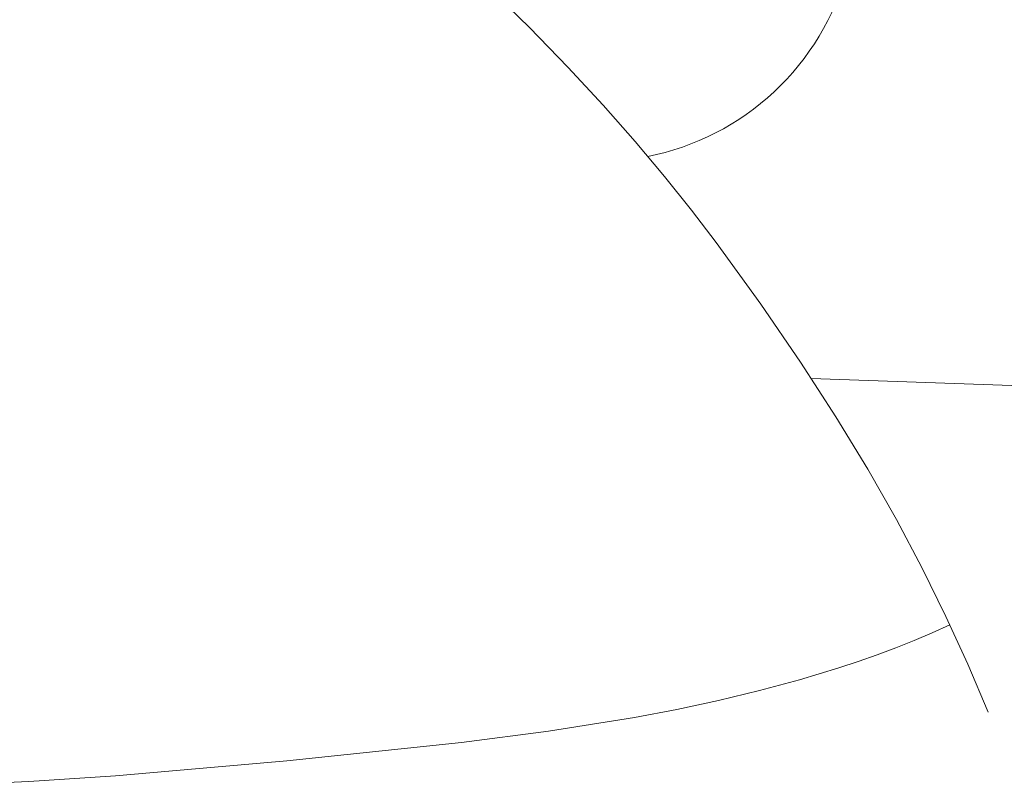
# Model space of a CAD drawing. Header units: millimetres. Extents: x -1459 to 125, y -3469 to 122.
# Tile 106 of 199: x -127.39 to -122.45, y -3001.99 to -2998.13. Entities that reach past the tile are written whole.
import ezdxf

# ---------------------------------------------------------------- set-up
doc = ezdxf.new("R2010")
doc.units = ezdxf.units.MM
doc.header["$MEASUREMENT"] = 0
doc.layers.add('Layer 1', color=7, linetype='Continuous')

msp = doc.modelspace()

# ---------------------------------------------------------------- linework, layer by layer
at = {"layer": 'Layer 1', "color": 5, "lineweight": 9}
for points, knots in [([(-127.1803, -2996.2211), (-127.1803, -2996.2211), (-126.4373, -2996.7771), (-126.4373, -2996.7771), (-126.4373, -2996.7771), (-126.1088, -2997.0368), (-126.1088, -2997.0368), (-126.1088, -2997.0368), (-125.8068, -2997.2851), (-125.8068, -2997.2851), (-125.8068, -2997.2851), (-125.5297, -2997.5224), (-125.5297, -2997.5224), (-125.5297, -2997.5224), (-125.276, -2997.7493), (-125.276, -2997.7493), (-125.276, -2997.7493), (-125.044, -2997.9664), (-125.044, -2997.9664), (-125.044, -2997.9664), (-124.8321, -2998.1741), (-124.8321, -2998.1741), (-124.8321, -2998.1741), (-124.6388, -2998.373), (-124.6388, -2998.373), (-124.6388, -2998.373), (-124.4624, -2998.5636), (-124.4624, -2998.5636), (-124.4624, -2998.5636), (-124.3014, -2998.7464), (-124.3014, -2998.7464), (-124.3014, -2998.7464), (-124.1541, -2998.922), (-124.1541, -2998.922), (-124.1541, -2998.922), (-124.019, -2999.091), (-124.019, -2999.091), (-124.019, -2999.091), (-123.8945, -2999.2537), (-123.8945, -2999.2537), (-123.8945, -2999.2537), (-123.6707, -2999.5629), (-123.6707, -2999.5629), (-123.6707, -2999.5629), (-123.4717, -2999.8535), (-123.4717, -2999.8535), (-123.4717, -2999.8535), (-123.2934, -3000.1286), (-123.2934, -3000.1286), (-123.2934, -3000.1286), (-123.1336, -3000.391), (-123.1336, -3000.391), (-123.1336, -3000.391), (-122.9899, -3000.6436), (-122.9899, -3000.6436), (-122.9899, -3000.6436), (-122.8599, -3000.8891), (-122.8599, -3000.8891), (-122.8599, -3000.8891), (-122.7413, -3001.1305), (-122.7413, -3001.1305), (-122.7413, -3001.1305), (-122.6318, -3001.3704), (-122.6318, -3001.3704), (-122.6318, -3001.3704), (-122.529, -3001.6118), (-122.529, -3001.6118)], [0, 0, 0, 0, 0.0454545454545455, 0.0454545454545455, 0.0454545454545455, 0.0909090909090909, 0.0909090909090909, 0.0909090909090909, 0.1363636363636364, 0.1363636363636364, 0.1363636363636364, 0.1818181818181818, 0.1818181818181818, 0.1818181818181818, 0.2272727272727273, 0.2272727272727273, 0.2272727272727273, 0.2727272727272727, 0.2727272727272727, 0.2727272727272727, 0.3181818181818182, 0.3181818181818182, 0.3181818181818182, 0.3636363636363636, 0.3636363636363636, 0.3636363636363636, 0.4090909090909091, 0.4090909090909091, 0.4090909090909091, 0.4545454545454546, 0.4545454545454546, 0.4545454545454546, 0.5, 0.5, 0.5, 0.5454545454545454, 0.5454545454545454, 0.5454545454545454, 0.5909090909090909, 0.5909090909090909, 0.5909090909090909, 0.6363636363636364, 0.6363636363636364, 0.6363636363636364, 0.6818181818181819, 0.6818181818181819, 0.6818181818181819, 0.7272727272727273, 0.7272727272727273, 0.7272727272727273, 0.7727272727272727, 0.7727272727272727, 0.7727272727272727, 0.8181818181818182, 0.8181818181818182, 0.8181818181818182, 0.8636363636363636, 0.8636363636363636, 0.8636363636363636, 0.9090909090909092, 0.9090909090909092, 0.9090909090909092, 0.9545454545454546, 0.9545454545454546, 0.9545454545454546, 1, 1, 1, 1]), ([(-125.7696, -2997.3163), (-125.7696, -2997.3163), (-125.7608, -2997.2721), (-125.7608, -2997.2721), (-125.7608, -2997.2721), (-125.7506, -2997.2282), (-125.7506, -2997.2282), (-125.7506, -2997.2282), (-125.7387, -2997.1847), (-125.7387, -2997.1847), (-125.7387, -2997.1847), (-125.7254, -2997.1416), (-125.7254, -2997.1416), (-125.7254, -2997.1416), (-125.7106, -2997.099), (-125.7106, -2997.099), (-125.7106, -2997.099), (-125.6944, -2997.057), (-125.6944, -2997.057), (-125.6944, -2997.057), (-125.6766, -2997.0155), (-125.6766, -2997.0155), (-125.6766, -2997.0155), (-125.6575, -2996.9747), (-125.6575, -2996.9747), (-125.6575, -2996.9747), (-125.637, -2996.9346), (-125.637, -2996.9346), (-125.637, -2996.9346), (-125.615, -2996.8952), (-125.615, -2996.8952), (-125.615, -2996.8952), (-125.5917, -2996.8566), (-125.5917, -2996.8566), (-125.5917, -2996.8566), (-125.5671, -2996.8188), (-125.5671, -2996.8188), (-125.5671, -2996.8188), (-125.5412, -2996.7819), (-125.5412, -2996.7819), (-125.5412, -2996.7819), (-125.5141, -2996.7459), (-125.5141, -2996.7459), (-125.5141, -2996.7459), (-125.4857, -2996.7109), (-125.4857, -2996.7109), (-125.4857, -2996.7109), (-125.4561, -2996.6769), (-125.4561, -2996.6769), (-125.4561, -2996.6769), (-125.4253, -2996.6439), (-125.4253, -2996.6439), (-125.4253, -2996.6439), (-125.3934, -2996.6121), (-125.3934, -2996.6121), (-125.3934, -2996.6121), (-125.3604, -2996.5813), (-125.3604, -2996.5813), (-125.3604, -2996.5813), (-125.3264, -2996.5517), (-125.3264, -2996.5517), (-125.3264, -2996.5517), (-125.2914, -2996.5233), (-125.2914, -2996.5233), (-125.2914, -2996.5233), (-125.2554, -2996.4962), (-125.2554, -2996.4962), (-125.2554, -2996.4962), (-125.2185, -2996.4703), (-125.2185, -2996.4703), (-125.2185, -2996.4703), (-125.1807, -2996.4457), (-125.1807, -2996.4457), (-125.1807, -2996.4457), (-125.1421, -2996.4224), (-125.1421, -2996.4224), (-125.1421, -2996.4224), (-125.1027, -2996.4005), (-125.1027, -2996.4005), (-125.1027, -2996.4005), (-125.0625, -2996.38), (-125.0625, -2996.38), (-125.0625, -2996.38), (-125.0217, -2996.3608), (-125.0217, -2996.3608), (-125.0217, -2996.3608), (-124.9802, -2996.3431), (-124.9802, -2996.3431), (-124.9802, -2996.3431), (-124.9382, -2996.3269), (-124.9382, -2996.3269), (-124.9382, -2996.3269), (-124.8956, -2996.3121), (-124.8956, -2996.3121), (-124.8956, -2996.3121), (-124.8525, -2996.2988), (-124.8525, -2996.2988), (-124.8525, -2996.2988), (-124.809, -2996.287), (-124.809, -2996.287), (-124.809, -2996.287), (-124.7651, -2996.2768), (-124.7651, -2996.2768), (-124.7651, -2996.2768), (-124.7209, -2996.268), (-124.7209, -2996.268), (-124.7209, -2996.268), (-124.6764, -2996.2608), (-124.6764, -2996.2608), (-124.6764, -2996.2608), (-124.6316, -2996.2551), (-124.6316, -2996.2551), (-124.6316, -2996.2551), (-124.5867, -2996.251), (-124.5867, -2996.251), (-124.5867, -2996.251), (-124.5417, -2996.2485), (-124.5417, -2996.2485), (-124.5417, -2996.2485), (-124.4966, -2996.2475), (-124.4966, -2996.2475), (-124.4966, -2996.2475), (-124.4516, -2996.2481), (-124.4516, -2996.2481), (-124.4516, -2996.2481), (-124.4065, -2996.2503), (-124.4065, -2996.2503), (-124.4065, -2996.2503), (-124.3616, -2996.254), (-124.3616, -2996.254), (-124.3616, -2996.254), (-124.3168, -2996.2592), (-124.3168, -2996.2592), (-124.3168, -2996.2592), (-124.2722, -2996.2661), (-124.2722, -2996.2661), (-124.2722, -2996.2661), (-124.2279, -2996.2744), (-124.2279, -2996.2744), (-124.2279, -2996.2744), (-124.1839, -2996.2843), (-124.1839, -2996.2843), (-124.1839, -2996.2843), (-124.1403, -2996.2957), (-124.1403, -2996.2957), (-124.1403, -2996.2957), (-124.0971, -2996.3087), (-124.0971, -2996.3087), (-124.0971, -2996.3087), (-124.0544, -2996.3231), (-124.0544, -2996.3231), (-124.0544, -2996.3231), (-124.0122, -2996.3389), (-124.0122, -2996.3389), (-124.0122, -2996.3389), (-123.9706, -2996.3563), (-123.9706, -2996.3563), (-123.9706, -2996.3563), (-123.9296, -2996.3751), (-123.9296, -2996.3751), (-123.9296, -2996.3751), (-123.8893, -2996.3952), (-123.8893, -2996.3952), (-123.8893, -2996.3952), (-123.8497, -2996.4168), (-123.8497, -2996.4168), (-123.8497, -2996.4168), (-123.8109, -2996.4397), (-123.8109, -2996.4397), (-123.8109, -2996.4397), (-123.7729, -2996.464), (-123.7729, -2996.464), (-123.7729, -2996.464), (-123.7357, -2996.4896), (-123.7357, -2996.4896), (-123.7357, -2996.4896), (-123.6995, -2996.5164), (-123.6995, -2996.5164), (-123.6995, -2996.5164), (-123.6643, -2996.5445), (-123.6643, -2996.5445), (-123.6643, -2996.5445), (-123.63, -2996.5738), (-123.63, -2996.5738), (-123.63, -2996.5738), (-123.5967, -2996.6043), (-123.5967, -2996.6043), (-123.5967, -2996.6043), (-123.5646, -2996.6359), (-123.5646, -2996.6359), (-123.5646, -2996.6359), (-123.5335, -2996.6685), (-123.5335, -2996.6685), (-123.5335, -2996.6685), (-123.5036, -2996.7023), (-123.5036, -2996.7023), (-123.5036, -2996.7023), (-123.4749, -2996.7371), (-123.4749, -2996.7371), (-123.4749, -2996.7371), (-123.4474, -2996.7728), (-123.4474, -2996.7728), (-123.4474, -2996.7728), (-123.4212, -2996.8095), (-123.4212, -2996.8095), (-123.4212, -2996.8095), (-123.3963, -2996.847), (-123.3963, -2996.847), (-123.3963, -2996.847), (-123.3727, -2996.8855), (-123.3727, -2996.8855), (-123.3727, -2996.8855), (-123.3504, -2996.9247), (-123.3504, -2996.9247), (-123.3504, -2996.9247), (-123.3295, -2996.9646), (-123.3295, -2996.9646), (-123.3295, -2996.9646), (-123.31, -2997.0053), (-123.31, -2997.0053), (-123.31, -2997.0053), (-123.2919, -2997.0466), (-123.2919, -2997.0466), (-123.2919, -2997.0466), (-123.2753, -2997.0885), (-123.2753, -2997.0885), (-123.2753, -2997.0885), (-123.2601, -2997.1309), (-123.2601, -2997.1309), (-123.2601, -2997.1309), (-123.2464, -2997.1739), (-123.2464, -2997.1739), (-123.2464, -2997.1739), (-123.2343, -2997.2173), (-123.2343, -2997.2173), (-123.2343, -2997.2173), (-123.2236, -2997.2611), (-123.2236, -2997.2611), (-123.2236, -2997.2611), (-123.2144, -2997.3052), (-123.2144, -2997.3052), (-123.2144, -2997.3052), (-123.2068, -2997.3497), (-123.2068, -2997.3497), (-123.2068, -2997.3497), (-123.2008, -2997.3944), (-123.2008, -2997.3944), (-123.2008, -2997.3944), (-123.1963, -2997.4392), (-123.1963, -2997.4392), (-123.1963, -2997.4392), (-123.1933, -2997.4842), (-123.1933, -2997.4842), (-123.1933, -2997.4842), (-123.1919, -2997.5293), (-123.1919, -2997.5293), (-123.1919, -2997.5293), (-123.1921, -2997.5744), (-123.1921, -2997.5744), (-123.1921, -2997.5744), (-123.1938, -2997.6194), (-123.1938, -2997.6194), (-123.1938, -2997.6194), (-123.1971, -2997.6644), (-123.1971, -2997.6644), (-123.1971, -2997.6644), (-123.202, -2997.7092), (-123.202, -2997.7092), (-123.202, -2997.7092), (-123.2084, -2997.7538), (-123.2084, -2997.7538), (-123.2084, -2997.7538), (-123.2164, -2997.7982), (-123.2164, -2997.7982), (-123.2164, -2997.7982), (-123.2259, -2997.8423), (-123.2259, -2997.8423), (-123.2259, -2997.8423), (-123.2369, -2997.886), (-123.2369, -2997.886), (-123.2369, -2997.886), (-123.2494, -2997.9293), (-123.2494, -2997.9293), (-123.2494, -2997.9293), (-123.2634, -2997.9722), (-123.2634, -2997.9722), (-123.2634, -2997.9722), (-123.2789, -2998.0145), (-123.2789, -2998.0145), (-123.2789, -2998.0145), (-123.2959, -2998.0563), (-123.2959, -2998.0563), (-123.2959, -2998.0563), (-123.3143, -2998.0974), (-123.3143, -2998.0974), (-123.3143, -2998.0974), (-123.3341, -2998.1379), (-123.3341, -2998.1379), (-123.3341, -2998.1379), (-123.3553, -2998.1777), (-123.3553, -2998.1777), (-123.3553, -2998.1777), (-123.3779, -2998.2167), (-123.3779, -2998.2167), (-123.3779, -2998.2167), (-123.4018, -2998.255), (-123.4018, -2998.255), (-123.4018, -2998.255), (-123.4271, -2998.2923), (-123.4271, -2998.2923), (-123.4271, -2998.2923), (-123.4536, -2998.3288), (-123.4536, -2998.3288), (-123.4536, -2998.3288), (-123.4813, -2998.3643), (-123.4813, -2998.3643), (-123.4813, -2998.3643), (-123.5103, -2998.3989), (-123.5103, -2998.3989), (-123.5103, -2998.3989), (-123.5405, -2998.4324), (-123.5405, -2998.4324), (-123.5405, -2998.4324), (-123.5718, -2998.4648), (-123.5718, -2998.4648), (-123.5718, -2998.4648), (-123.6042, -2998.4962), (-123.6042, -2998.4962), (-123.6042, -2998.4962), (-123.6377, -2998.5264), (-123.6377, -2998.5264), (-123.6377, -2998.5264), (-123.6722, -2998.5554), (-123.6722, -2998.5554), (-123.6722, -2998.5554), (-123.7077, -2998.5832), (-123.7077, -2998.5832), (-123.7077, -2998.5832), (-123.7441, -2998.6098), (-123.7441, -2998.6098), (-123.7441, -2998.6098), (-123.7814, -2998.635), (-123.7814, -2998.635), (-123.7814, -2998.635), (-123.8196, -2998.659), (-123.8196, -2998.659), (-123.8196, -2998.659), (-123.8586, -2998.6816), (-123.8586, -2998.6816), (-123.8586, -2998.6816), (-123.8984, -2998.7029), (-123.8984, -2998.7029), (-123.8984, -2998.7029), (-123.9388, -2998.7227), (-123.9388, -2998.7227), (-123.9388, -2998.7227), (-123.98, -2998.7412), (-123.98, -2998.7412), (-123.98, -2998.7412), (-124.0217, -2998.7582), (-124.0217, -2998.7582), (-124.0217, -2998.7582), (-124.0641, -2998.7738), (-124.0641, -2998.7738), (-124.0641, -2998.7738), (-124.1069, -2998.7878), (-124.1069, -2998.7878), (-124.1069, -2998.7878), (-124.1502, -2998.8004), (-124.1502, -2998.8004), (-124.1502, -2998.8004), (-124.1939, -2998.8115), (-124.1939, -2998.8115), (-124.1939, -2998.8115), (-124.238, -2998.821), (-124.238, -2998.821)], [0, 0, 0, 0, 0.008, 0.008, 0.008, 0.016, 0.016, 0.016, 0.024, 0.024, 0.024, 0.032, 0.032, 0.032, 0.04, 0.04, 0.04, 0.048, 0.048, 0.048, 0.056, 0.056, 0.056, 0.064, 0.064, 0.064, 0.072, 0.072, 0.072, 0.08, 0.08, 0.08, 0.088, 0.088, 0.088, 0.096, 0.096, 0.096, 0.104, 0.104, 0.104, 0.112, 0.112, 0.112, 0.12, 0.12, 0.12, 0.128, 0.128, 0.128, 0.136, 0.136, 0.136, 0.144, 0.144, 0.144, 0.152, 0.152, 0.152, 0.16, 0.16, 0.16, 0.168, 0.168, 0.168, 0.176, 0.176, 0.176, 0.184, 0.184, 0.184, 0.192, 0.192, 0.192, 0.2, 0.2, 0.2, 0.208, 0.208, 0.208, 0.216, 0.216, 0.216, 0.224, 0.224, 0.224, 0.232, 0.232, 0.232, 0.24, 0.24, 0.24, 0.248, 0.248, 0.248, 0.256, 0.256, 0.256, 0.264, 0.264, 0.264, 0.272, 0.272, 0.272, 0.28, 0.28, 0.28, 0.288, 0.288, 0.288, 0.296, 0.296, 0.296, 0.304, 0.304, 0.304, 0.312, 0.312, 0.312, 0.32, 0.32, 0.32, 0.328, 0.328, 0.328, 0.336, 0.336, 0.336, 0.344, 0.344, 0.344, 0.352, 0.352, 0.352, 0.36, 0.36, 0.36, 0.368, 0.368, 0.368, 0.376, 0.376, 0.376, 0.384, 0.384, 0.384, 0.392, 0.392, 0.392, 0.4, 0.4, 0.4, 0.408, 0.408, 0.408, 0.416, 0.416, 0.416, 0.424, 0.424, 0.424, 0.432, 0.432, 0.432, 0.44, 0.44, 0.44, 0.448, 0.448, 0.448, 0.456, 0.456, 0.456, 0.464, 0.464, 0.464, 0.472, 0.472, 0.472, 0.48, 0.48, 0.48, 0.488, 0.488, 0.488, 0.496, 0.496, 0.496, 0.504, 0.504, 0.504, 0.512, 0.512, 0.512, 0.52, 0.52, 0.52, 0.528, 0.528, 0.528, 0.536, 0.536, 0.536, 0.544, 0.544, 0.544, 0.552, 0.552, 0.552, 0.56, 0.56, 0.56, 0.5680000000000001, 0.5680000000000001, 0.5680000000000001, 0.5760000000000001, 0.5760000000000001, 0.5760000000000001, 0.584, 0.584, 0.584, 0.592, 0.592, 0.592, 0.6, 0.6, 0.6, 0.608, 0.608, 0.608, 0.616, 0.616, 0.616, 0.624, 0.624, 0.624, 0.632, 0.632, 0.632, 0.64, 0.64, 0.64, 0.648, 0.648, 0.648, 0.656, 0.656, 0.656, 0.664, 0.664, 0.664, 0.672, 0.672, 0.672, 0.68, 0.68, 0.68, 0.6880000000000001, 0.6880000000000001, 0.6880000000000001, 0.6960000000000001, 0.6960000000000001, 0.6960000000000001, 0.704, 0.704, 0.704, 0.712, 0.712, 0.712, 0.72, 0.72, 0.72, 0.728, 0.728, 0.728, 0.736, 0.736, 0.736, 0.744, 0.744, 0.744, 0.752, 0.752, 0.752, 0.76, 0.76, 0.76, 0.768, 0.768, 0.768, 0.776, 0.776, 0.776, 0.784, 0.784, 0.784, 0.792, 0.792, 0.792, 0.8, 0.8, 0.8, 0.808, 0.808, 0.808, 0.8160000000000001, 0.8160000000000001, 0.8160000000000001, 0.8240000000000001, 0.8240000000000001, 0.8240000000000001, 0.8320000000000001, 0.8320000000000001, 0.8320000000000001, 0.84, 0.84, 0.84, 0.848, 0.848, 0.848, 0.856, 0.856, 0.856, 0.864, 0.864, 0.864, 0.872, 0.872, 0.872, 0.88, 0.88, 0.88, 0.888, 0.888, 0.888, 0.896, 0.896, 0.896, 0.904, 0.904, 0.904, 0.912, 0.912, 0.912, 0.92, 0.92, 0.92, 0.928, 0.928, 0.928, 0.936, 0.936, 0.936, 0.9440000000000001, 0.9440000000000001, 0.9440000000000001, 0.9520000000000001, 0.9520000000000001, 0.9520000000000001, 0.96, 0.96, 0.96, 0.968, 0.968, 0.968, 0.976, 0.976, 0.976, 0.984, 0.984, 0.984, 0.992, 0.992, 0.992, 1, 1, 1, 1]), ([(-123.4177, -2999.9352), (-123.4177, -2999.9352), (-122.4101, -2999.9712), (-122.4101, -2999.9712), (-122.4101, -2999.9712), (-121.5151, -2999.9848), (-121.5151, -2999.9848), (-121.5151, -2999.9848), (-120.7224, -2999.9793), (-120.7224, -2999.9793), (-120.7224, -2999.9793), (-120.022, -2999.958), (-120.022, -2999.958), (-120.022, -2999.958), (-119.4035, -2999.9241), (-119.4035, -2999.9241), (-119.4035, -2999.9241), (-118.8569, -2999.8809), (-118.8569, -2999.8809), (-118.8569, -2999.8809), (-118.3719, -2999.8316), (-118.3719, -2999.8316), (-118.3719, -2999.8316), (-117.9383, -2999.7794), (-117.9383, -2999.7794), (-117.9383, -2999.7794), (-117.1941, -2999.6748), (-117.1941, -2999.6748), (-117.1941, -2999.6748), (-116.876, -2999.6224), (-116.876, -2999.6224), (-116.876, -2999.6224), (-116.5897, -2999.5698), (-116.5897, -2999.5698), (-116.5897, -2999.5698), (-116.3321, -2999.5165), (-116.3321, -2999.5165), (-116.3321, -2999.5165), (-116.1, -2999.4624), (-116.1, -2999.4624), (-116.1, -2999.4624), (-115.8902, -2999.4072), (-115.8902, -2999.4072), (-115.8902, -2999.4072), (-115.6997, -2999.3506), (-115.6997, -2999.3506), (-115.6997, -2999.3506), (-115.6106, -2999.3217), (-115.6106, -2999.3217), (-115.6106, -2999.3217), (-115.5254, -2999.2923), (-115.5254, -2999.2923), (-115.5254, -2999.2923), (-115.4438, -2999.2623), (-115.4438, -2999.2623), (-115.4438, -2999.2623), (-115.3655, -2999.2315), (-115.3655, -2999.2315), (-115.3655, -2999.2315), (-115.2905, -2999.1999), (-115.2905, -2999.1999), (-115.2905, -2999.1999), (-115.2184, -2999.1672), (-115.2184, -2999.1672), (-115.2184, -2999.1672), (-115.1491, -2999.1334), (-115.1491, -2999.1334), (-115.1491, -2999.1334), (-115.0824, -2999.0984), (-115.0824, -2999.0984), (-115.0824, -2999.0984), (-115.018, -2999.062), (-115.018, -2999.062), (-115.018, -2999.062), (-114.9558, -2999.0241), (-114.9558, -2999.0241), (-114.9558, -2999.0241), (-114.8955, -2998.9846), (-114.8955, -2998.9846), (-114.8955, -2998.9846), (-114.8369, -2998.9434), (-114.8369, -2998.9434), (-114.8369, -2998.9434), (-114.7799, -2998.9004), (-114.7799, -2998.9004), (-114.7799, -2998.9004), (-114.7242, -2998.8554), (-114.7242, -2998.8554), (-114.7242, -2998.8554), (-114.6697, -2998.8083), (-114.6697, -2998.8083), (-114.6697, -2998.8083), (-114.616, -2998.759), (-114.616, -2998.759)], [0, 0, 0, 0, 0.032258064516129, 0.032258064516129, 0.032258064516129, 0.0645161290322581, 0.0645161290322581, 0.0645161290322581, 0.0967741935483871, 0.0967741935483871, 0.0967741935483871, 0.1290322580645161, 0.1290322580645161, 0.1290322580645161, 0.1612903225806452, 0.1612903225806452, 0.1612903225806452, 0.1935483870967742, 0.1935483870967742, 0.1935483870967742, 0.2258064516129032, 0.2258064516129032, 0.2258064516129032, 0.2580645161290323, 0.2580645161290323, 0.2580645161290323, 0.2903225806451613, 0.2903225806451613, 0.2903225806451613, 0.3225806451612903, 0.3225806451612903, 0.3225806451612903, 0.3548387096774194, 0.3548387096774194, 0.3548387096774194, 0.3870967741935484, 0.3870967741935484, 0.3870967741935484, 0.4193548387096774, 0.4193548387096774, 0.4193548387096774, 0.4516129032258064, 0.4516129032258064, 0.4516129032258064, 0.4838709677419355, 0.4838709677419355, 0.4838709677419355, 0.5161290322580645, 0.5161290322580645, 0.5161290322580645, 0.5483870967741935, 0.5483870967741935, 0.5483870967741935, 0.5806451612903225, 0.5806451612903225, 0.5806451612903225, 0.6129032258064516, 0.6129032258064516, 0.6129032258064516, 0.6451612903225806, 0.6451612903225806, 0.6451612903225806, 0.6774193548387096, 0.6774193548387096, 0.6774193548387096, 0.7096774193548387, 0.7096774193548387, 0.7096774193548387, 0.7419354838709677, 0.7419354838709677, 0.7419354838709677, 0.7741935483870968, 0.7741935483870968, 0.7741935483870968, 0.8064516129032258, 0.8064516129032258, 0.8064516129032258, 0.8387096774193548, 0.8387096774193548, 0.8387096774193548, 0.8709677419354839, 0.8709677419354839, 0.8709677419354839, 0.9032258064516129, 0.9032258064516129, 0.9032258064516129, 0.9354838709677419, 0.9354838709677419, 0.9354838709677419, 0.967741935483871, 0.967741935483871, 0.967741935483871, 1, 1, 1, 1]), ([(-135.672, -3000.7797), (-135.672, -3000.7797), (-134.8038, -3001.0283), (-134.8038, -3001.0283), (-134.8038, -3001.0283), (-133.9732, -3001.2427), (-133.9732, -3001.2427), (-133.9732, -3001.2427), (-133.1809, -3001.4251), (-133.1809, -3001.4251), (-133.1809, -3001.4251), (-132.4272, -3001.5775), (-132.4272, -3001.5775), (-132.4272, -3001.5775), (-131.713, -3001.7023), (-131.713, -3001.7023), (-131.713, -3001.7023), (-131.0386, -3001.8014), (-131.0386, -3001.8014), (-131.0386, -3001.8014), (-130.4048, -3001.8772), (-130.4048, -3001.8772), (-130.4048, -3001.8772), (-129.812, -3001.9317), (-129.812, -3001.9317), (-129.812, -3001.9317), (-129.2598, -3001.967), (-129.2598, -3001.967), (-129.2598, -3001.967), (-128.7431, -3001.9854), (-128.7431, -3001.9854), (-128.7431, -3001.9854), (-128.256, -3001.9889), (-128.256, -3001.9889), (-128.256, -3001.9889), (-127.7922, -3001.9795), (-127.7922, -3001.9795), (-127.7922, -3001.9795), (-127.3457, -3001.9594), (-127.3457, -3001.9594), (-127.3457, -3001.9594), (-126.9105, -3001.9308), (-126.9105, -3001.9308), (-126.9105, -3001.9308), (-126.0494, -3001.8559), (-126.0494, -3001.8559), (-126.0494, -3001.8559), (-125.1739, -3001.7646), (-125.1739, -3001.7646), (-125.1739, -3001.7646), (-124.7364, -3001.7073), (-124.7364, -3001.7073), (-124.7364, -3001.7073), (-124.3047, -3001.6378), (-124.3047, -3001.6378), (-124.3047, -3001.6378), (-124.0923, -3001.5974), (-124.0923, -3001.5974), (-124.0923, -3001.5974), (-123.883, -3001.5528), (-123.883, -3001.5528), (-123.883, -3001.5528), (-123.6774, -3001.5035), (-123.6774, -3001.5035), (-123.6774, -3001.5035), (-123.4758, -3001.4491), (-123.4758, -3001.4491), (-123.4758, -3001.4491), (-123.2789, -3001.3892), (-123.2789, -3001.3892), (-123.2789, -3001.3892), (-123.1824, -3001.357), (-123.1824, -3001.357), (-123.1824, -3001.357), (-123.0872, -3001.3233), (-123.0872, -3001.3233), (-123.0872, -3001.3233), (-122.9935, -3001.2881), (-122.9935, -3001.2881), (-122.9935, -3001.2881), (-122.9013, -3001.2512), (-122.9013, -3001.2512), (-122.9013, -3001.2512), (-122.8106, -3001.2126), (-122.8106, -3001.2126), (-122.8106, -3001.2126), (-122.7216, -3001.1723), (-122.7216, -3001.1723)], [0, 0, 0, 0, 0.0344827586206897, 0.0344827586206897, 0.0344827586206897, 0.0689655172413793, 0.0689655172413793, 0.0689655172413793, 0.103448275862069, 0.103448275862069, 0.103448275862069, 0.1379310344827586, 0.1379310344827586, 0.1379310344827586, 0.1724137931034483, 0.1724137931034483, 0.1724137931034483, 0.2068965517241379, 0.2068965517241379, 0.2068965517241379, 0.2413793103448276, 0.2413793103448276, 0.2413793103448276, 0.2758620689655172, 0.2758620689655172, 0.2758620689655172, 0.3103448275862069, 0.3103448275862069, 0.3103448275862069, 0.3448275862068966, 0.3448275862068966, 0.3448275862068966, 0.3793103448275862, 0.3793103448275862, 0.3793103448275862, 0.4137931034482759, 0.4137931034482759, 0.4137931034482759, 0.4482758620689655, 0.4482758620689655, 0.4482758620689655, 0.4827586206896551, 0.4827586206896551, 0.4827586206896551, 0.5172413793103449, 0.5172413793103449, 0.5172413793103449, 0.5517241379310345, 0.5517241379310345, 0.5517241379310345, 0.5862068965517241, 0.5862068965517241, 0.5862068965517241, 0.6206896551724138, 0.6206896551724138, 0.6206896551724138, 0.6551724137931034, 0.6551724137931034, 0.6551724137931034, 0.6896551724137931, 0.6896551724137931, 0.6896551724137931, 0.7241379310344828, 0.7241379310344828, 0.7241379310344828, 0.7586206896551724, 0.7586206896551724, 0.7586206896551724, 0.7931034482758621, 0.7931034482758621, 0.7931034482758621, 0.8275862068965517, 0.8275862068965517, 0.8275862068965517, 0.8620689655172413, 0.8620689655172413, 0.8620689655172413, 0.896551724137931, 0.896551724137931, 0.896551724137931, 0.9310344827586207, 0.9310344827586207, 0.9310344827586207, 0.9655172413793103, 0.9655172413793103, 0.9655172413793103, 1, 1, 1, 1])]:
    msp.add_open_spline(points, degree=3, knots=knots, dxfattribs=at)

doc.saveas('drawing.dxf')
